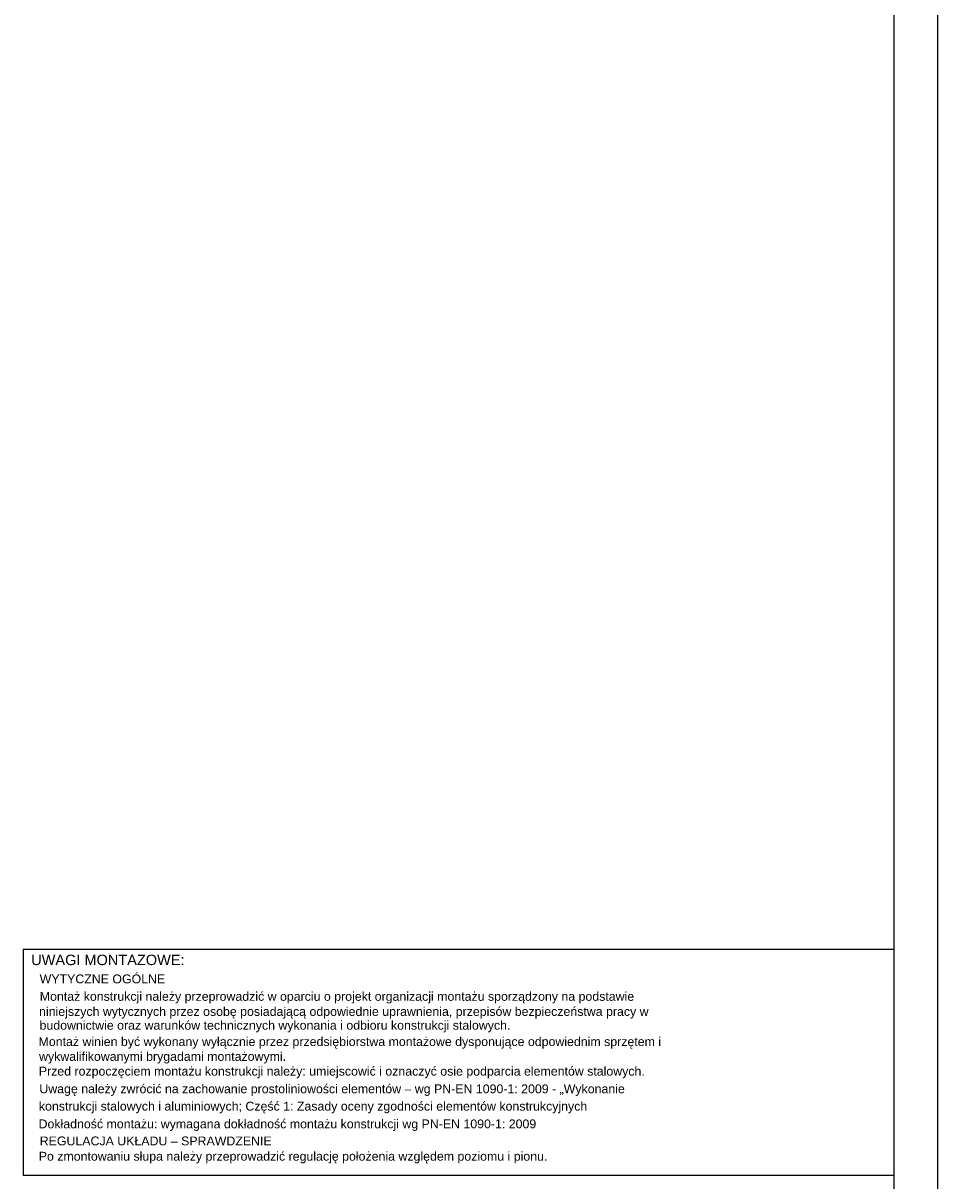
# Model space of a CAD drawing. Header units: millimetres. Extents: x -11738 to 23883, y -17414 to 12286.
# Tile 15 of 27: x 18012 to 23262, y -11079 to -4439. Entities that reach past the tile are written whole.
import ezdxf

# ---------------------------------------------------------------- set-up
doc = ezdxf.new("R2010")
doc.units = ezdxf.units.MM
doc.styles.add('Arial', font='ARIAL.TTF', dxfattribs={"height": 0.2})

# ---------------------------------------------------------------- blocks, each defined once
blk = doc.blocks.new('Unknown-7906501-15078')
at = {"color": 7, "linetype": 'Continuous'}
for p, q in [((23261.9, -17414), (23261.9, 12286)), ((23011.9, -17164), (23011.9, 12036))]:
    blk.add_line(p, q, dxfattribs=at)
blk = doc.blocks.new('Unknown-7906501-199564')
at = {"color": 7, "linetype": 'Continuous'}
for p, q in [((23011.9, -9752.2), (18011.9, -9752.2)), ((18011.9, -9752.2), (18011.9, -11047)), ((23011.9, -11047), (23011.9, -9752.2)), ((18011.9, -11047), (23011.9, -11047))]:
    blk.add_line(p, q, dxfattribs=at)
at = {"color": 7, "linetype": 'Continuous', "style": 'Arial'}
for s, height, p in [('UWAGI MONTAZOWE:', 59.692, (18058.1, -9841.8)), ('WYTYCZNE OGÓLNE', 50.739, (18106.8, -9946.4)), ('Montaż konstrukcji należy przeprowadzić w oparciu o projekt organizacji montażu sporządzony na podstawie', 50.7385, (18107.5, -10046.5)), ('niniejszych wytycznych przez osobę posiadającą odpowiednie uprawnienia, przepisów bezpieczeństwa pracy w', 50.7385, (18103.3, -10133.2)), ('budownictwie oraz warunków technicznych wykonania i odbioru konstrukcji stalowych.', 50.739, (18106.1, -10212.3)), ('Montaż winien być wykonany wyłącznie przez przedsiębiorstwa montażowe dysponujące odpowiednim sprzętem i', 50.7385, (18100.4, -10306)), ('wykwalifikowanymi brygadami montażowymi.', 50.739, (18103.3, -10391)), ('Przed rozpoczęciem montażu konstrukcji należy: umiejscowić i oznaczyć osie podparcia elementów stalowych.', 50.7385, (18101.8, -10475.7)), ('Uwagę należy zwrócić na zachowanie prostoliniowości elementów – wg PN-EN 1090-1: 2009 - „Wykonanie', 50.739, (18105, -10576.8)), ('konstrukcji stalowych i aluminiowych; Część 1: Zasady oceny zgodności elementów konstrukcyjnych', 50.739, (18102.2, -10676.4)), ('Dokładność montażu: wymagana dokładność montażu konstrukcji wg PN-EN 1090-1: 2009', 50.739, (18100.6, -10777.9)), ('REGULACJA UKŁADU – SPRAWDZENIE', 50.739, (18107.2, -10875.8)), ('Po zmontowaniu słupa należy przeprowadzić regulację położenia względem poziomu i pionu.', 50.739, (18101.5, -10963.6))]:
    blk.add_text(s, height=height, dxfattribs=at).set_placement(p)

msp = doc.modelspace()

# ---------------------------------------------------------------- block references
for name in ['Unknown-7906501-15078', 'Unknown-7906501-199564']:
    msp.add_blockref(name, (0, 0))

doc.saveas('drawing.dxf')
